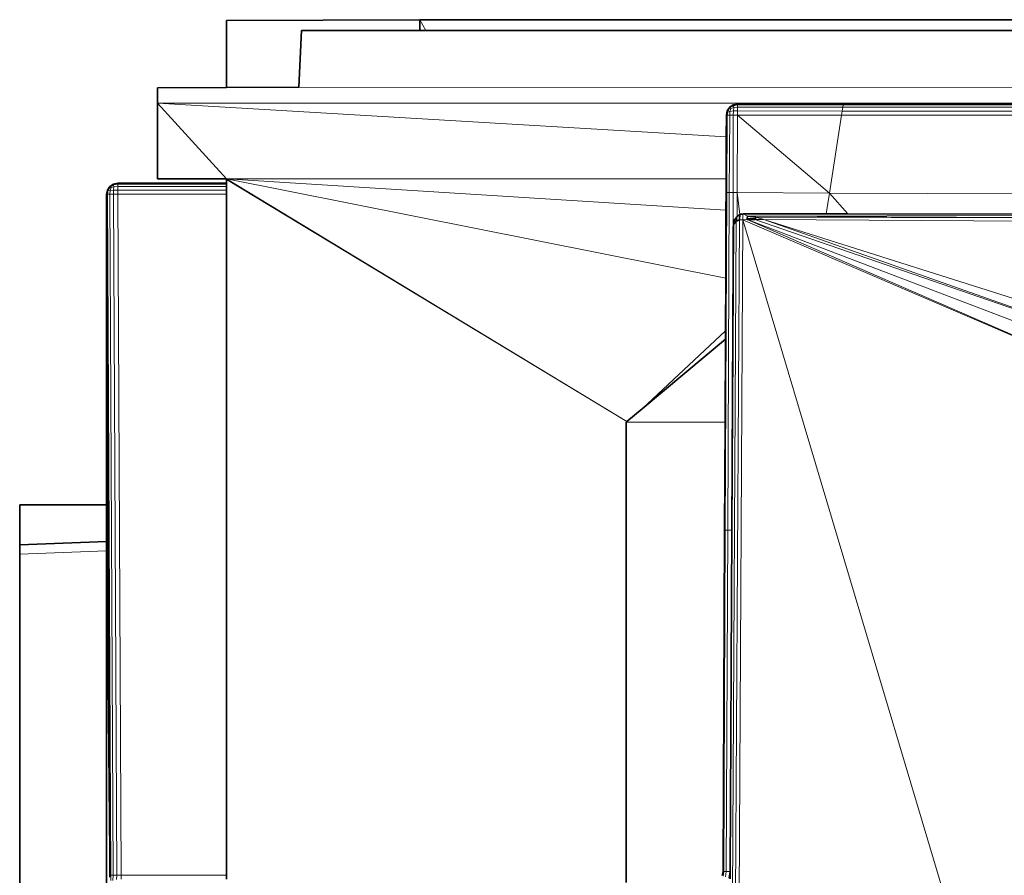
# Model space of a CAD drawing. Header units: inches. Extents: x 1 to 102, y 1 to 36.
# Tile 52 of 59: x 78.15 to 82.58, y 25.59 to 29.44. Entities that reach past the tile are written whole.
import ezdxf

# ---------------------------------------------------------------- set-up
doc = ezdxf.new("R2010")
doc.units = ezdxf.units.IN
doc.header["$MEASUREMENT"] = 0
doc.layers.add('Default', color=7, linetype='Continuous')

msp = doc.modelspace()

# ---------------------------------------------------------------- linework, layer by layer
at = {"layer": 'Default', "color": 9, "lineweight": 0, "true_color": 0xcbcbcb, "transparency": 33554687}
for p, q in [((79.0782, 29.4406), (79.5132, 29.4423)), ((79.0782, 29.1387), (79.0782, 29.4406)), ((79.5132, 29.4423), (79.9484, 29.4434)), ((79.9484, 29.4434), (79.9484, 29.3959)), ((79.4152, 29.3959), (79.4041, 29.1398)), ((79.4041, 29.1398), (79.4152, 29.3959)), ((79.9484, 29.3959), (79.4152, 29.3959)), ((79.4152, 29.3959), (79.9484, 29.3959)), ((79.9484, 29.3959), (79.9761, 29.3959)), ((79.9761, 29.3959), (96.8062, 29.395)), ((78.7672, 29.1376), (79.0782, 29.1387)), ((78.7672, 29.0679), (78.7672, 29.1376)), ((79.4041, 29.1398), (79.0782, 29.1387)), ((79.0782, 29.1387), (79.4041, 29.1398)), ((100.4187, 29.138), (79.4041, 29.1398)), ((79.4041, 29.1398), (100.4187, 29.138)), ((101.2371, 29.0679), (78.7672, 29.0679)), ((81.379, 29.0607), (81.3791, 29.0645)), ((81.8547, 29.061), (81.379, 29.0607)), ((81.3791, 29.0645), (81.8552, 29.0645)), ((81.8552, 29.0645), (81.8547, 29.061)), ((81.8547, 29.061), (81.8552, 29.0645)), ((83.1589, 29.061), (81.8547, 29.061)), ((81.8552, 29.0645), (83.1577, 29.0645)), ((81.3772, 28.6656), (81.3788, 29.0145)), ((81.3788, 29.0145), (81.8476, 29.0151)), ((81.7933, 28.6639), (81.3788, 29.0145)), ((81.3788, 29.0145), (81.7933, 28.6639)), ((81.7933, 28.6639), (81.8476, 29.0151)), ((81.8476, 29.0151), (81.7933, 28.6639)), ((81.8476, 29.0151), (83.16, 29.0146)), ((78.5885, 28.6582), (79.0782, 28.6582)), ((78.6034, 25.5943), (78.5885, 28.6582)), ((79.0782, 28.6582), (79.0782, 25.5943)), ((81.7933, 28.6639), (81.3772, 28.6656)), ((81.3772, 28.6656), (81.7933, 28.6639)), ((81.3889, 28.567), (81.3772, 28.6656)), ((81.7933, 28.6639), (81.7787, 28.5697)), ((81.7787, 28.5697), (81.7933, 28.6639)), ((83.1508, 28.6582), (81.7933, 28.6639)), ((81.7933, 28.6639), (83.1508, 28.6582)), ((81.876, 28.5697), (81.7933, 28.6639)), ((81.7933, 28.6639), (81.876, 28.5697)), ((81.3906, 28.5681), (81.3889, 28.567)), ((81.4025, 28.5687), (81.3906, 28.5681)), ((81.4042, 28.5698), (81.4025, 28.5687)), ((81.7787, 28.5697), (81.4042, 28.5698)), ((81.4235, 28.5599), (83.1923, 28.5632)), ((83.192, 28.5506), (81.4235, 28.5599)), ((81.876, 28.5697), (81.7787, 28.5697)), ((82.7155, 28.5695), (81.876, 28.5697)), ((81.3728, 23.1012), (81.4021, 28.5439)), ((81.4021, 28.5439), (81.4218, 28.5446)), ((83.1449, 22.7106), (81.4021, 28.5439)), ((81.4021, 28.5439), (83.1869, 27.7779)), ((83.1869, 27.7779), (81.4021, 28.5439)), ((81.4021, 28.5439), (83.1449, 22.7106)), ((81.4218, 28.5446), (83.1869, 27.7779)), ((80.8782, 25.5606), (80.8782, 27.633)), ((80.8782, 27.633), (81.3227, 27.633)), ((81.3227, 27.633), (81.3205, 27.1467)), ((81.3205, 27.1467), (81.3137, 25.6105)), ((81.3171, 25.6106), (81.3239, 27.1467)), ((81.3239, 27.1467), (81.3346, 27.1465)), ((81.3278, 25.6107), (81.3346, 27.1465)), ((81.3346, 27.1465), (81.3278, 25.6107)), ((81.3346, 27.1465), (81.3511, 27.1463)), ((81.3511, 27.1463), (81.3444, 25.6108)), ((78.1471, 27.039), (78.5382, 27.053)), ((78.5383, 20.8551), (78.5382, 27.053)), ((78.5382, 27.053), (78.5418, 26.7814)), ((78.5382, 27.053), (78.5383, 20.8551)), ((78.5383, 20.8551), (78.5382, 27.053)), ((78.5382, 27.053), (78.5418, 26.7814)), ((78.1471, 20.8551), (78.1471, 27.039)), ((78.5418, 26.7814), (78.5418, 26.7634)), ((78.5418, 26.7814), (78.5418, 26.7634)), ((78.5418, 26.7634), (78.5529, 25.6961)), ((78.5418, 26.7634), (78.5529, 25.6961)), ((78.5529, 25.6961), (78.5529, 25.6317)), ((78.5529, 25.6961), (78.5529, 25.6317)), ((78.5529, 25.6317), (78.5534, 25.5946)), ((78.5529, 25.6317), (78.5534, 25.5946)), ((78.5534, 25.5946), (78.5529, 25.5841)), ((78.5534, 25.5946), (78.5529, 25.5841)), ((79.0782, 25.5943), (78.6034, 25.5943)), ((81.3137, 25.6105), (81.3101, 25.5921)), ((81.3278, 25.6107), (81.3171, 25.6106)), ((81.3444, 25.6108), (81.3278, 25.6107))]:
    msp.add_line(p, q, dxfattribs=at).dxf.unprotected_set("ltscale", 0)
at = {"layer": 'Default', "color": 7, "lineweight": 35, "ltscale": 5.215923, "transparency": 33554687}
for p, q in [((79.5132, 29.4423), (79.0782, 29.4406)), ((79.0782, 29.4406), (79.0782, 29.1387)), ((79.5132, 29.4423), (79.9484, 29.4434)), ((82.6976, 29.444), (79.9484, 29.4434)), ((79.9484, 29.4434), (79.9484, 29.3959)), ((79.4041, 29.1398), (79.4152, 29.3959)), ((79.4152, 29.3959), (79.9484, 29.3959)), ((79.9484, 29.3959), (79.9761, 29.3959)), ((79.9761, 29.3959), (96.8062, 29.395)), ((79.0782, 29.1387), (78.7672, 29.1376)), ((78.7672, 29.0679), (78.7672, 29.1376)), ((79.4041, 29.1398), (79.0782, 29.1387)), ((78.7672, 28.7281), (78.7672, 29.0679)), ((81.3327, 29.0337), (81.3436, 29.0499)), ((81.3436, 29.0499), (81.3599, 29.0607)), ((81.3791, 29.0645), (81.3599, 29.0607)), ((81.8552, 29.0645), (81.3791, 29.0645)), ((83.1577, 29.0645), (81.8552, 29.0645)), ((81.3288, 29.0145), (81.3284, 28.9165)), ((81.3288, 29.0145), (81.3327, 29.0337)), ((81.3284, 28.9165), (81.3276, 28.7281)), ((79.0782, 28.7281), (78.7672, 28.7281)), ((79.0782, 28.7281), (79.0782, 28.7249)), ((81.3276, 28.7281), (81.3273, 28.6658)), ((78.5529, 28.6935), (78.5421, 28.6773)), ((78.5691, 28.7044), (78.5529, 28.6935)), ((78.5883, 28.7082), (78.5691, 28.7044)), ((79.0782, 28.7082), (78.5883, 28.7082)), ((79.0782, 28.7249), (79.0782, 28.7082)), ((79.0782, 28.7082), (79.0782, 28.7044)), ((79.0782, 28.7044), (79.0782, 28.6935)), ((79.0782, 28.6935), (79.0782, 28.6773)), ((78.5421, 28.6773), (78.5383, 28.6582)), ((78.5383, 28.6582), (78.5383, 27.2607)), ((78.5421, 27.8873), (78.5383, 28.6582)), ((79.0782, 28.6773), (79.0782, 28.6582)), ((79.0782, 28.6582), (79.0782, 25.5943)), ((81.3273, 28.6658), (81.3269, 28.5866)), ((81.3269, 28.5866), (81.3256, 28.2814)), ((81.3751, 28.5571), (81.3639, 28.5399)), ((81.3745, 28.5571), (81.3725, 28.5367)), ((81.3767, 28.5586), (81.3751, 28.5571)), ((81.3889, 28.567), (81.3767, 28.5586)), ((81.3889, 28.567), (81.3873, 28.5427)), ((81.3906, 28.5681), (81.3889, 28.567)), ((81.4025, 28.5687), (81.3906, 28.5681)), ((81.4025, 28.5687), (81.4042, 28.5698)), ((81.7787, 28.5697), (81.4042, 28.5698)), ((81.4223, 28.5496), (81.4218, 28.5446)), ((81.4235, 28.5599), (81.4223, 28.5496)), ((81.4619, 28.5556), (81.4235, 28.5599)), ((81.457, 28.5444), (81.4592, 28.5495)), ((81.4592, 28.5495), (81.4619, 28.5556)), ((81.876, 28.5697), (81.7787, 28.5697)), ((82.7155, 28.5695), (81.876, 28.5697)), ((81.3607, 28.5247), (81.3539, 27.1463)), ((81.3621, 28.5329), (81.3607, 28.5247)), ((81.3621, 28.5329), (81.3634, 28.5389)), ((81.3629, 28.5226), (81.3651, 28.5259)), ((81.3634, 28.5389), (81.3639, 28.5399)), ((81.3649, 28.5278), (81.3634, 28.5389)), ((81.3649, 28.5278), (81.3725, 28.5367)), ((81.3649, 28.5278), (81.3651, 28.5259)), ((81.3725, 28.5367), (81.377, 28.5386)), ((81.377, 28.5386), (81.3873, 28.5427)), ((81.4218, 28.5446), (81.457, 28.5444)), ((81.3256, 28.2814), (81.3245, 28.0437)), ((81.3245, 28.0437), (81.3243, 28.0063)), ((81.3243, 28.0063), (80.9489, 27.6922)), ((81.3243, 28.0063), (81.3227, 27.633)), ((78.5458, 27.1395), (78.5421, 27.8873)), ((80.9489, 27.6922), (80.8813, 27.6357)), ((80.8813, 27.6357), (80.8782, 27.633)), ((80.8782, 25.5606), (80.8782, 27.633)), ((81.3227, 27.633), (81.3205, 27.1467)), ((78.5383, 27.2607), (78.1471, 27.2607)), ((78.1471, 27.2607), (78.1471, 27.0813)), ((78.5383, 27.2607), (78.5383, 27.1395)), ((78.5418, 27.1211), (78.5383, 27.1395)), ((78.5383, 27.0953), (78.5383, 27.1395)), ((78.5458, 27.1208), (78.5458, 27.1395)), ((81.3205, 27.1467), (81.3137, 25.6105)), ((81.3539, 27.1463), (81.3464, 25.6109)), ((78.1471, 27.0813), (78.5383, 27.0953)), ((78.5382, 27.053), (78.5383, 27.0953)), ((78.5459, 27.1149), (78.5418, 27.1211)), ((78.5459, 27.1149), (78.5458, 27.1208)), ((78.5529, 25.6961), (78.5459, 27.1149)), ((78.1471, 27.0813), (78.1471, 27.039)), ((78.5382, 27.053), (78.5383, 20.8551)), ((78.5418, 26.7814), (78.5382, 27.053)), ((78.1471, 20.8551), (78.1471, 27.039)), ((78.5418, 26.7814), (78.5418, 26.7634)), ((78.5529, 25.6961), (78.5418, 26.7634)), ((78.5529, 25.6961), (78.5529, 25.6317)), ((78.5534, 25.5946), (78.5529, 25.6317)), ((78.5529, 25.5841), (78.5534, 25.5946)), ((79.0782, 25.5943), (79.0782, 25.5753)), ((81.3137, 25.6105), (81.3101, 25.5921)), ((81.3464, 25.6109), (81.3462, 25.5778))]:
    msp.add_line(p, q, dxfattribs=at)
at = {"layer": 'Default', "color": 9, "lineweight": 0, "transparency": 33554687}
for p, q in [((79.9484, 29.4434), (82.6976, 29.444)), ((79.9761, 29.3959), (79.9484, 29.4434)), ((96.8062, 29.395), (79.9761, 29.3959))]:
    msp.add_line(p, q, dxfattribs=at).dxf.unprotected_set("ltscale", 0)
at = {"layer": 'Default', "color": 7, "lineweight": 15, "ltscale": 5.215923, "transparency": 33554687}
for p, q in [((79.9761, 29.3959), (79.9484, 29.4434)), ((79.4041, 29.1398), (100.4187, 29.138)), ((78.7672, 29.0679), (79.0782, 28.7281)), ((101.2371, 29.0679), (78.7672, 29.0679)), ((81.3284, 28.9165), (78.7672, 29.0679)), ((81.3364, 29.0333), (81.345, 29.0485)), ((81.3436, 29.0499), (81.345, 29.0485)), ((81.345, 29.0485), (81.3603, 29.057)), ((81.345, 29.0485), (81.3491, 29.0444)), ((81.3491, 29.0444), (81.345, 29.0315)), ((81.362, 29.0484), (81.3491, 29.0444)), ((81.3599, 29.0607), (81.3603, 29.057)), ((81.3603, 29.057), (81.379, 29.0607)), ((81.3603, 29.057), (81.362, 29.0484)), ((81.362, 29.0484), (81.3603, 29.0332)), ((81.379, 29.0497), (81.362, 29.0484)), ((81.379, 29.0497), (81.3789, 29.0335)), ((81.379, 29.0607), (81.3791, 29.0645)), ((81.8547, 29.061), (81.379, 29.0607)), ((81.379, 29.0607), (81.379, 29.0497)), ((81.853, 29.0499), (81.379, 29.0497)), ((81.8504, 29.0331), (81.853, 29.0499)), ((81.853, 29.0499), (81.8547, 29.061)), ((81.853, 29.0499), (83.1599, 29.0497)), ((81.8552, 29.0645), (81.8547, 29.061)), ((81.8547, 29.061), (83.1589, 29.061)), ((81.3288, 29.0145), (81.3327, 29.0145)), ((81.3327, 29.0145), (81.3308, 28.6658)), ((81.3364, 29.0333), (81.3327, 29.0337)), ((81.3327, 29.0145), (81.3364, 29.0333)), ((81.3436, 29.0145), (81.3327, 29.0145)), ((81.345, 29.0315), (81.3364, 29.0333)), ((81.3436, 29.0145), (81.342, 28.6658)), ((81.345, 29.0315), (81.3436, 29.0145)), ((81.3598, 29.0145), (81.3436, 29.0145)), ((81.3603, 29.0332), (81.345, 29.0315)), ((81.3598, 29.0145), (81.359, 28.6657)), ((81.3603, 29.0332), (81.3598, 29.0145)), ((81.3788, 29.0145), (81.3598, 29.0145)), ((81.3789, 29.0335), (81.3603, 29.0332)), ((81.3772, 28.6656), (81.3788, 29.0145)), ((81.3789, 29.0335), (81.3788, 29.0145)), ((81.3788, 29.0145), (81.8476, 29.0151)), ((81.8504, 29.0331), (81.3789, 29.0335)), ((81.8476, 29.0151), (81.7933, 28.6639)), ((81.8476, 29.0151), (81.8504, 29.0331)), ((81.8476, 29.0151), (83.16, 29.0146)), ((81.8504, 29.0331), (83.1603, 29.0327)), ((80.8813, 27.6357), (79.0782, 28.7281)), ((79.0782, 28.7281), (81.3256, 28.2814)), ((79.0782, 28.7281), (81.3269, 28.5866)), ((79.0782, 28.7281), (81.3276, 28.7281)), ((78.5458, 28.6769), (78.5543, 28.6921)), ((78.5529, 28.6935), (78.5543, 28.6921)), ((78.5543, 28.6921), (78.5695, 28.7007)), ((78.5543, 28.6921), (78.5584, 28.6881)), ((78.5584, 28.6881), (78.5544, 28.6751)), ((78.5713, 28.6921), (78.5584, 28.6881)), ((78.5691, 28.7044), (78.5695, 28.7007)), ((78.5695, 28.7007), (78.5883, 28.7044)), ((78.5695, 28.7007), (78.5713, 28.6921)), ((78.5713, 28.6921), (78.5696, 28.6769)), ((78.5883, 28.6935), (78.5713, 28.6921)), ((78.5883, 28.7082), (78.5883, 28.7044)), ((78.5883, 28.7044), (78.5883, 28.6935)), ((78.5883, 28.7044), (79.0782, 28.7044)), ((78.5883, 28.6935), (78.5884, 28.6773)), ((78.5883, 28.6935), (79.0782, 28.6935)), ((79.0782, 28.7249), (80.8813, 27.6357)), ((78.5383, 28.6582), (78.5422, 28.6582)), ((78.5458, 28.6769), (78.5421, 28.6773)), ((78.5422, 28.6582), (78.5458, 28.6769)), ((78.5422, 28.6582), (78.5572, 25.5944)), ((78.5531, 28.6582), (78.5422, 28.6582)), ((78.5544, 28.6751), (78.5458, 28.6769)), ((78.5544, 28.6751), (78.5531, 28.6582)), ((78.5693, 28.6582), (78.5531, 28.6582)), ((78.5531, 28.6582), (78.5681, 25.5944)), ((78.5696, 28.6769), (78.5544, 28.6751)), ((78.5696, 28.6769), (78.5693, 28.6582)), ((78.5885, 28.6582), (78.5693, 28.6582)), ((78.5693, 28.6582), (78.5843, 25.5943)), ((78.5884, 28.6773), (78.5696, 28.6769)), ((78.5885, 28.6582), (78.5884, 28.6773)), ((78.5884, 28.6773), (79.0782, 28.6773)), ((78.6034, 25.5943), (78.5885, 28.6582)), ((78.5885, 28.6582), (79.0782, 28.6582)), ((81.3308, 28.6658), (81.3239, 27.1467)), ((81.3308, 28.6658), (81.3273, 28.6658)), ((81.3308, 28.6658), (81.342, 28.6658)), ((81.3346, 27.1465), (81.342, 28.6658)), ((81.342, 28.6658), (81.359, 28.6657)), ((81.3511, 27.1463), (81.359, 28.6657)), ((81.359, 28.6657), (81.3772, 28.6656)), ((81.3767, 28.5586), (81.3772, 28.6656)), ((81.7933, 28.6639), (81.3772, 28.6656)), ((81.7787, 28.5697), (81.7933, 28.6639)), ((81.7933, 28.6639), (83.1508, 28.6582)), ((81.3764, 28.5444), (81.3751, 28.5571)), ((81.4021, 28.5439), (81.4025, 28.5687)), ((81.4042, 28.5698), (81.4235, 28.5599)), ((81.4223, 28.5496), (81.4592, 28.5495)), ((81.4235, 28.5599), (83.1923, 28.5632)), ((81.4967, 28.5443), (81.4619, 28.5556)), ((81.4619, 28.5556), (83.192, 28.5506)), ((81.3725, 28.5367), (81.3434, 23.1079)), ((81.3629, 28.5226), (81.3539, 27.1463)), ((81.3873, 28.5427), (81.3571, 23.1047)), ((81.3607, 28.5247), (81.3629, 28.5226)), ((81.3728, 23.1012), (81.4021, 28.5439)), ((81.377, 28.5386), (81.3764, 28.5444)), ((81.4021, 28.5439), (81.3873, 28.5427)), ((81.4218, 28.5446), (81.4021, 28.5439)), ((83.1869, 27.7779), (81.4021, 28.5439)), ((81.4218, 28.5446), (83.1869, 27.8732)), ((81.4967, 28.5443), (81.457, 28.5444)), ((81.457, 28.5444), (83.1874, 27.9469)), ((83.1879, 28.0093), (81.4967, 28.5443)), ((81.4967, 28.5443), (83.1918, 28.535)), ((80.9489, 27.6922), (81.3245, 28.0437)), ((78.5421, 27.8873), (78.5421, 27.1395)), ((80.8782, 27.633), (81.3227, 27.633)), ((78.5421, 27.1395), (78.5383, 27.1395)), ((78.5458, 27.1395), (78.5421, 27.1395)), ((78.5421, 27.1395), (78.5458, 27.1208)), ((81.3239, 27.1467), (81.3171, 25.6106)), ((81.3239, 27.1467), (81.3205, 27.1467)), ((81.3346, 27.1465), (81.3239, 27.1467)), ((81.3278, 25.6107), (81.3346, 27.1465)), ((81.3346, 27.1465), (81.3511, 27.1463)), ((81.3444, 25.6108), (81.3511, 27.1463)), ((81.3511, 27.1463), (81.3539, 27.1463)), ((78.5458, 27.1208), (78.5418, 27.1211)), ((78.5418, 26.7814), (78.5418, 27.1211)), ((78.5382, 27.053), (78.1471, 27.039)), ((78.5572, 25.5944), (78.5534, 25.5946)), ((78.5572, 25.5699), (78.5572, 25.5944)), ((78.5572, 25.5944), (78.5681, 25.5944)), ((78.5681, 25.5944), (78.5669, 25.5702)), ((78.5681, 25.5944), (78.5843, 25.5943)), ((78.5843, 25.5943), (78.5826, 25.5745)), ((78.5843, 25.5943), (78.6034, 25.5943)), ((79.0782, 25.5943), (78.6034, 25.5943)), ((78.6034, 25.5943), (78.6035, 25.5753)), ((81.3137, 25.6105), (81.3171, 25.6106)), ((81.3149, 25.5898), (81.3171, 25.6106)), ((81.3171, 25.6106), (81.3278, 25.6107)), ((81.3251, 25.5857), (81.3278, 25.6107)), ((81.3278, 25.6107), (81.3444, 25.6108)), ((81.3444, 25.6108), (81.3398, 25.5805)), ((81.3464, 25.6109), (81.3444, 25.6108))]:
    msp.add_line(p, q, dxfattribs=at)
at = {"layer": 'Default', "color": 252, "lineweight": 0, "true_color": 0x949494, "transparency": 33554687}
for p, q in [((81.3284, 28.9165), (78.7672, 29.0679)), ((78.7672, 29.0679), (101.2371, 29.0679)), ((78.7672, 28.7281), (78.7672, 29.0679)), ((78.7672, 29.0679), (79.0782, 28.7281)), ((79.0782, 28.7281), (78.7672, 29.0679)), ((78.7672, 29.0679), (81.3284, 28.9165)), ((81.3436, 29.0499), (81.3327, 29.0337)), ((81.3599, 29.0607), (81.3436, 29.0499)), ((81.3791, 29.0645), (81.3599, 29.0607)), ((81.3789, 29.0335), (81.379, 29.0497)), ((81.379, 29.0607), (81.8547, 29.061)), ((81.379, 29.0497), (81.379, 29.0607)), ((81.853, 29.0499), (81.379, 29.0497)), ((81.379, 29.0497), (81.853, 29.0499)), ((81.8552, 29.0645), (81.3791, 29.0645)), ((81.8504, 29.0331), (81.853, 29.0499)), ((81.853, 29.0499), (81.8504, 29.0331)), ((81.8547, 29.061), (81.853, 29.0499)), ((81.853, 29.0499), (81.8547, 29.061)), ((83.1599, 29.0497), (81.853, 29.0499)), ((81.853, 29.0499), (83.1599, 29.0497)), ((81.8547, 29.061), (83.1589, 29.061)), ((83.1577, 29.0645), (81.8552, 29.0645)), ((81.3288, 29.0145), (81.3284, 28.9165)), ((81.3327, 29.0337), (81.3288, 29.0145)), ((81.342, 28.6658), (81.3436, 29.0145)), ((81.3436, 29.0145), (81.3598, 29.0145)), ((81.3598, 29.0145), (81.359, 28.6657)), ((81.8504, 29.0331), (81.3789, 29.0335)), ((83.1603, 29.0327), (81.8504, 29.0331)), ((81.3284, 28.9165), (81.3276, 28.7281)), ((79.0782, 28.7281), (78.7672, 28.7281)), ((81.3276, 28.7281), (79.0782, 28.7281)), ((81.359, 28.6657), (81.342, 28.6658))]:
    msp.add_line(p, q, dxfattribs=at).dxf.unprotected_set("ltscale", 0)
at = {"layer": 'Default', "color": 9, "lineweight": 0, "true_color": 0xb7b7b7, "transparency": 33554687}
for p, q in [((81.3284, 28.9165), (81.3288, 29.0145)), ((81.3288, 29.0145), (81.3327, 29.0145)), ((81.3308, 28.6658), (81.3327, 29.0145)), ((81.3327, 29.0145), (81.3308, 28.6658)), ((81.3327, 29.0145), (81.3436, 29.0145)), ((81.3436, 29.0145), (81.342, 28.6658)), ((81.3276, 28.7281), (81.3284, 28.9165)), ((81.3273, 28.6658), (81.3276, 28.7281)), ((81.3308, 28.6658), (81.3273, 28.6658)), ((81.342, 28.6658), (81.3308, 28.6658))]:
    msp.add_line(p, q, dxfattribs=at).dxf.unprotected_set("ltscale", 0)
at = {"layer": 'Default', "color": 9, "lineweight": 0, "true_color": 0xcacaca, "transparency": 33554687}
for p, q in [((81.359, 28.6657), (81.3598, 29.0145)), ((81.3598, 29.0145), (81.3788, 29.0145)), ((81.3788, 29.0145), (81.3772, 28.6656)), ((81.3788, 29.0145), (81.3789, 29.0335)), ((81.8476, 29.0151), (81.3788, 29.0145)), ((81.3789, 29.0335), (81.8504, 29.0331)), ((81.8476, 29.0151), (81.8504, 29.0331)), ((81.8504, 29.0331), (81.8476, 29.0151)), ((83.16, 29.0146), (81.8476, 29.0151)), ((81.8504, 29.0331), (83.1603, 29.0327)), ((81.3772, 28.6656), (81.359, 28.6657)), ((81.3767, 28.5586), (81.3772, 28.6656)), ((81.3772, 28.6656), (81.3889, 28.567)), ((81.3889, 28.567), (81.3767, 28.5586)), ((83.1869, 27.7779), (81.4218, 28.5446)), ((81.4218, 28.5446), (83.1869, 27.8732))]:
    msp.add_line(p, q, dxfattribs=at).dxf.unprotected_set("ltscale", 0)
at = {"layer": 'Default', "color": 254, "lineweight": 0, "true_color": 0xcccccc, "transparency": 33554687}
for p, q in [((80.8813, 27.6357), (79.0782, 28.7281)), ((79.0782, 28.7281), (81.3256, 28.2814)), ((81.3256, 28.2814), (79.0782, 28.7281)), ((79.0782, 28.7281), (81.3269, 28.5866)), ((81.3269, 28.5866), (79.0782, 28.7281)), ((79.0782, 28.7281), (81.3276, 28.7281)), ((81.3276, 28.7281), (81.3273, 28.6658)), ((79.0782, 28.7082), (79.0782, 28.7249)), ((79.0782, 28.7249), (80.8813, 27.6357)), ((79.0782, 28.7044), (79.0782, 28.7082)), ((79.0782, 28.6935), (79.0782, 28.7044)), ((79.0782, 28.6773), (79.0782, 28.6935)), ((78.5421, 27.8873), (78.5383, 28.6582)), ((78.5383, 28.6582), (78.5422, 28.6582)), ((78.5422, 28.6582), (78.5572, 25.5944)), ((79.0782, 28.6582), (79.0782, 28.6773)), ((79.0782, 25.5943), (79.0782, 28.6582)), ((81.3273, 28.6658), (81.3269, 28.5866)), ((81.3269, 28.5866), (81.3256, 28.2814)), ((81.3256, 28.2814), (81.3245, 28.0437)), ((81.3245, 28.0437), (80.9489, 27.6922)), ((80.9489, 27.6922), (81.3245, 28.0437)), ((81.3245, 28.0437), (81.3243, 28.0063)), ((81.3243, 28.0063), (80.9489, 27.6922)), ((78.5458, 27.1395), (78.5421, 27.8873)), ((80.9489, 27.6922), (80.8813, 27.6357)), ((80.8813, 27.6357), (80.8782, 27.633)), ((80.8782, 27.633), (80.8782, 25.5606)), ((78.1471, 27.2607), (78.5383, 27.2607)), ((78.1471, 27.0813), (78.1471, 27.2607)), ((78.5383, 27.2607), (78.5383, 27.1395)), ((78.5383, 27.1395), (78.5383, 27.0953)), ((78.5458, 27.1208), (78.5458, 27.1395)), ((78.5383, 27.0953), (78.1471, 27.0813)), ((78.5459, 27.1149), (78.5458, 27.1208)), ((78.5529, 25.6961), (78.5459, 27.1149)), ((78.5529, 25.6317), (78.5529, 25.6961)), ((78.5534, 25.5946), (78.5529, 25.6317)), ((78.5572, 25.5944), (78.5534, 25.5946)), ((79.0782, 25.5753), (79.0782, 25.5943))]:
    msp.add_line(p, q, dxfattribs=at).dxf.unprotected_set("ltscale", 0)
at = {"layer": 'Default', "color": 252, "lineweight": 0, "true_color": 0x8f8f8f, "transparency": 33554687}
for p, q in [((78.5383, 27.2607), (78.5383, 28.6582)), ((78.5383, 28.6582), (78.5421, 27.8873)), ((78.5421, 27.8873), (78.5421, 27.1395)), ((78.5383, 27.1395), (78.5383, 27.2607)), ((78.5421, 27.1395), (78.5383, 27.1395)), ((78.5418, 27.1211), (78.5459, 27.1149)), ((78.5418, 26.7814), (78.5418, 27.1211)), ((78.5459, 27.1149), (78.5529, 25.6961)), ((78.5418, 26.7634), (78.5418, 26.7814)), ((78.5529, 25.6961), (78.5418, 26.7634))]:
    msp.add_line(p, q, dxfattribs=at).dxf.unprotected_set("ltscale", 0)
at = {"layer": 'Default', "color": 250, "lineweight": 0, "true_color": 0x444444, "transparency": 33554687}
for p, q in [((78.5572, 25.5944), (78.5422, 28.6582)), ((78.5422, 28.6582), (78.5531, 28.6582)), ((78.5531, 28.6582), (78.5681, 25.5944)), ((78.1471, 27.0813), (78.5383, 27.0953)), ((78.5383, 27.0953), (78.5382, 27.053)), ((78.1471, 27.039), (78.1471, 27.0813)), ((78.5382, 27.053), (78.1471, 27.039)), ((78.5681, 25.5944), (78.5572, 25.5944))]:
    msp.add_line(p, q, dxfattribs=at).dxf.unprotected_set("ltscale", 0)
at = {"layer": 'Default', "color": 255, "lineweight": 0, "transparency": 33554687}
for p, q in [((78.5531, 28.6582), (78.5693, 28.6582)), ((78.5681, 25.5944), (78.5531, 28.6582)), ((78.5693, 28.6582), (78.5843, 25.5943)), ((81.3571, 23.1047), (81.3873, 28.5427)), ((81.4021, 28.5439), (81.3728, 23.1012)), ((81.3873, 28.5427), (81.4021, 28.5439)), ((78.5843, 25.5943), (78.5681, 25.5944))]:
    msp.add_line(p, q, dxfattribs=at).dxf.unprotected_set("ltscale", 0)
at = {"layer": 'Default', "color": 9, "lineweight": 0, "true_color": 0xc9c9c9, "transparency": 33554687}
for p, q in [((78.5843, 25.5943), (78.5693, 28.6582)), ((78.5693, 28.6582), (78.5885, 28.6582)), ((78.5884, 28.6773), (79.0782, 28.6773)), ((78.5885, 28.6582), (78.5884, 28.6773)), ((79.0782, 28.6582), (78.5885, 28.6582)), ((78.5885, 28.6582), (78.6034, 25.5943)), ((79.0782, 28.6773), (79.0782, 28.6582)), ((83.1869, 27.8732), (81.4218, 28.5446)), ((81.4218, 28.5446), (81.457, 28.5444)), ((81.457, 28.5444), (83.1874, 27.9469)), ((83.1874, 27.9469), (81.457, 28.5444)), ((81.457, 28.5444), (81.4967, 28.5443)), ((81.4967, 28.5443), (83.1874, 27.9469)), ((78.6034, 25.5943), (78.5843, 25.5943)), ((78.6034, 25.5943), (79.0782, 25.5943)), ((78.6035, 25.5753), (78.6034, 25.5943)), ((79.0782, 25.5943), (79.0782, 25.5753))]:
    msp.add_line(p, q, dxfattribs=at).dxf.unprotected_set("ltscale", 0)
at = {"layer": 'Default', "color": 253, "lineweight": 0, "true_color": 0xb3b3b3, "transparency": 33554687}
for p, q in [((81.3308, 28.6658), (81.3239, 27.1467)), ((81.3269, 28.5866), (81.3273, 28.6658)), ((81.3273, 28.6658), (81.3308, 28.6658)), ((81.3511, 27.1463), (81.359, 28.6657)), ((81.359, 28.6657), (81.3772, 28.6656)), ((81.3772, 28.6656), (81.3767, 28.5586)), ((81.3256, 28.2814), (81.3269, 28.5866)), ((81.3751, 28.5571), (81.3639, 28.5399)), ((81.3767, 28.5586), (81.3751, 28.5571)), ((81.3607, 28.5247), (81.3539, 27.1463)), ((81.3621, 28.5329), (81.3607, 28.5247)), ((81.3634, 28.5389), (81.3621, 28.5329)), ((81.3639, 28.5399), (81.3634, 28.5389)), ((81.3245, 28.0437), (81.3256, 28.2814)), ((81.3243, 28.0063), (81.3245, 28.0437)), ((81.3227, 27.633), (81.3243, 28.0063)), ((81.3205, 27.1467), (81.3227, 27.633)), ((81.3239, 27.1467), (81.3205, 27.1467)), ((81.3539, 27.1463), (81.3511, 27.1463))]:
    msp.add_line(p, q, dxfattribs=at).dxf.unprotected_set("ltscale", 0)
at = {"layer": 'Default', "color": 9, "lineweight": 0, "true_color": 0xc8c8c8, "transparency": 33554687}
for p, q in [((81.3239, 27.1467), (81.3308, 28.6658)), ((81.3308, 28.6658), (81.342, 28.6658)), ((81.342, 28.6658), (81.3346, 27.1465)), ((81.3346, 27.1465), (81.342, 28.6658)), ((81.342, 28.6658), (81.359, 28.6657)), ((81.359, 28.6657), (81.3511, 27.1463)), ((80.9489, 27.6922), (81.3243, 28.0063)), ((81.3243, 28.0063), (81.3227, 27.633)), ((80.8813, 27.6357), (80.9489, 27.6922)), ((80.8782, 27.633), (80.8813, 27.6357)), ((81.3227, 27.633), (80.8782, 27.633)), ((81.3346, 27.1465), (81.3239, 27.1467)), ((81.3511, 27.1463), (81.3346, 27.1465))]:
    msp.add_line(p, q, dxfattribs=at).dxf.unprotected_set("ltscale", 0)
at = {"layer": 'Default', "color": 253, "lineweight": 0, "true_color": 0x9f9f9f, "transparency": 33554687}
for p, q in [((81.4235, 28.5599), (81.4042, 28.5698)), ((81.4042, 28.5698), (81.7787, 28.5697)), ((83.1923, 28.5632), (81.4235, 28.5599)), ((81.7787, 28.5697), (81.876, 28.5697)), ((81.876, 28.5697), (82.7155, 28.5695))]:
    msp.add_line(p, q, dxfattribs=at).dxf.unprotected_set("ltscale", 0)
at = {"layer": 'Default', "color": 9, "lineweight": 0, "true_color": 0xc6c6c6, "transparency": 33554687}
for p, q in [((81.4967, 28.5443), (81.4619, 28.5556)), ((81.4619, 28.5556), (83.192, 28.5506)), ((83.1879, 28.0093), (81.4967, 28.5443)), ((81.4967, 28.5443), (83.1918, 28.535)), ((83.1918, 28.535), (81.4967, 28.5443))]:
    msp.add_line(p, q, dxfattribs=at).dxf.unprotected_set("ltscale", 0)
at = {"layer": 'Default', "color": 9, "lineweight": 0, "true_color": 0xc5c5c5, "transparency": 33554687}
for p, q in [((81.3434, 23.1079), (81.3725, 28.5367)), ((81.3873, 28.5427), (81.3571, 23.1047)), ((81.3725, 28.5367), (81.377, 28.5386)), ((81.377, 28.5386), (81.3873, 28.5427)), ((83.1874, 27.9469), (81.4967, 28.5443)), ((81.4967, 28.5443), (83.1879, 28.0093))]:
    msp.add_line(p, q, dxfattribs=at).dxf.unprotected_set("ltscale", 0)
at = {"layer": 'Default', "color": 253, "lineweight": 0, "true_color": 0xacacac, "transparency": 33554687}
for p, q in [((81.3725, 28.5367), (81.3434, 23.1079)), ((81.3539, 27.1463), (81.3629, 28.5226)), ((81.3629, 28.5226), (81.3651, 28.5259)), ((81.3649, 28.5278), (81.3725, 28.5367)), ((81.3651, 28.5259), (81.3649, 28.5278)), ((81.3464, 25.6109), (81.3539, 27.1463)), ((81.3462, 25.5778), (81.3464, 25.6109))]:
    msp.add_line(p, q, dxfattribs=at).dxf.unprotected_set("ltscale", 0)
at = {"layer": 'Default', "color": 253, "lineweight": 0, "true_color": 0xaeaeae, "transparency": 33554687}
for p, q in [((81.3137, 25.6105), (81.3205, 27.1467)), ((81.3239, 27.1467), (81.3171, 25.6106)), ((81.3205, 27.1467), (81.3239, 27.1467)), ((81.3171, 25.6106), (81.3137, 25.6105))]:
    msp.add_line(p, q, dxfattribs=at).dxf.unprotected_set("ltscale", 0)

doc.saveas('drawing.dxf')
